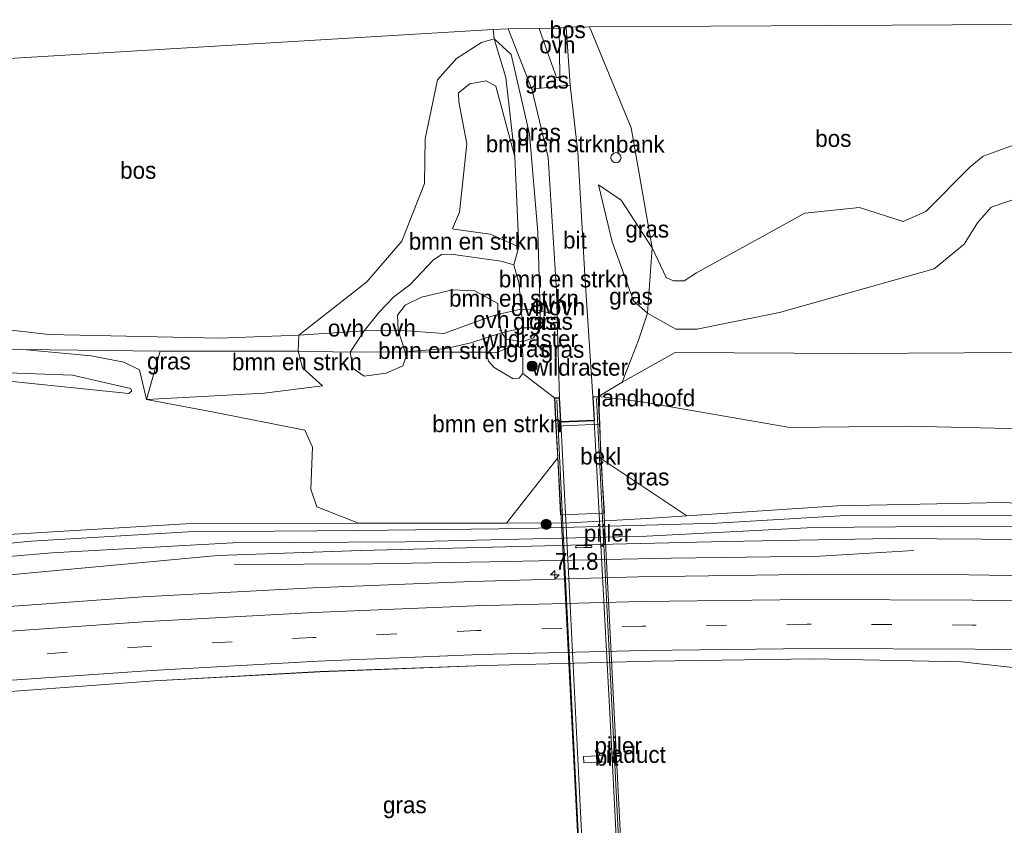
# Model space of a CAD drawing. Header units: millimetres. Extents: x 180000 to 190000, y 466229 to 468626.
# Tile 101 of 202: x 183860 to 184006, y 468506 to 468626. Entities that reach past the tile are written whole.
import ezdxf
from ezdxf.enums import TextEntityAlignment as Align

# ---------------------------------------------------------------- set-up
doc = ezdxf.new("R2010")
doc.units = ezdxf.units.MM
doc.linetypes.add('39strp', pattern=[12, 3, -9])
for name, color, linetype, lineweight in [('af-bs-doorgang', 8, 'Continuous', 18), ('af-bs-rasterhekwerk', 8, 'hekwerk', 18), ('as-bs-kilometr', 13, 'Continuous', 18), ('bp-b5-bomenstruiken', 93, 'Continuous', 18), ('bp-b5-bos', 93, 'Continuous', 18), ('bp-b5-grasland', 93, 'Continuous', 18), ('bp-bs-boom', 93, 'Continuous', 18), ('gr-b1-geleiderail', 213, 'geleiderail', 18), ('gr-bs-geleiderail', 213, 'geleiderail', 18), ('gw-bs-insteekwatergang', 93, 'Continuous', 18), ('gw-bs-kruinlijn', 93, 'Continuous', 18), ('gw-bs-teenlijn', 93, 'Continuous', 18), ('kd-bs-opnamedtmgrens', 173, 'Continuous', 18), ('kw-b5-landhoofd', 173, 'Continuous', 18), ('kw-b5-pijler', 173, 'Continuous', 18), ('kw-b6-viaduct', 173, 'Continuous', 18), ('mk-bs-39streep 0.15', 8, '39strp', 18), ('mk-bs-streep 0.15', 8, 'Continuous', 18), ('og-b5-bekleding', 253, 'Continuous', 18), ('og-b5-water', 153, 'Continuous', 18), ('og-bs-inrichtingselement', 253, 'Continuous', 18), ('vh-b5-verh_soort', 8, 'Continuous', 18), ('vh-b6-verh_soort', 8, 'Continuous', 18)]:
    doc.layers.add(name, color=color, linetype=linetype, lineweight=lineweight)
doc.styles.add('rtw_iso', font='iso-rtw.shx')
doc.linetypes.add('geleiderail', pattern='A,2,-1,[175,RTW.shx,S=0.5,R=0,X=0,Y=0],-1', length=4)
doc.linetypes.add('hekwerk', pattern='A,7,-1.5,[1,RTW.shx,S=0.75,R=0,X=0,Y=0],-1.5', length=10)

# ---------------------------------------------------------------- blocks, each defined once
blk = doc.blocks.new('dtbattr-r')
at = {"style": 'rtw_iso'}
blk.add_attdef('TAG', text='', height=2.5, dxfattribs=at).set_placement((0, 0), align=Align.MIDDLE_CENTER)
blk = doc.blocks.new('d33az_ACAD_1_FMEBLOCK85')
at = {"layer": 'bp-b5-grasland'}
blk.add_polyline3d([(-73.98, 18.68, 38.84), (-49.83, 20.44, 38.86), (-25.16, 21.82, 38.88), (-0.72, 22.73, 38.93), (24.19, 23.39, 38.98), (48.32, 23.73, 38.98), (70.24, 23.27, 39.02), (85.07, 21.66, 39.11)], dxfattribs=at)
blk.add_polyline3d([(14.01, 9.18, 38.12), (14.06, 8.26, 38.15), (17.26, 8.4, 38.11), (17.23, 9.36, 38.1)], close=True, dxfattribs=at)
blk = doc.blocks.new('d33az_ACAD_1_FMEBLOCK150')
at = {"layer": 'bp-b5-grasland'}
blk.add_polyline3d([(37.51, 2.78, 39.43), (13.18, 3.19, 39.39), (-11.64, 3.23, 39.35), (-35.99, 2.87, 39.33), (-60.76, 2.19, 39.31), (-84.45, 1.27, 39.28), (-109.8, -0.08, 39.32), (-134.43, -1.87, 39.29), (-158.91, -3.85, 39.25), (-182.68, -6.05, 39.23), (-206.49, -8.53, 39.12), (-207.41, -2.51, 38.75), (-190.51, -0.93, 38.75), (-164.43, 0.23, 38.98), (-130.07, 3.15, 38.97), (-98.59, 6.08, 38.97), (-77.27, 6.8, 39.08), (-44.07, 7.66, 39.21), (-23.07, 8.15, 39.13), (1.71, 8.61, 39.14), (28.71, 8.42, 39.13)], dxfattribs=at)
blk.add_polyline3d([(-45.23, 7.21, 39.12), (-45.19, 7.2, 39.12), (-43.02, 7.28, 39.1), (-42.98, 7.29, 39.1), (-42.95, 7.31, 39.1), (-42.93, 7.34, 39.1), (-42.91, 7.37, 39.1), (-42.9, 7.41, 39.1), (-42.9, 7.46, 39.1), (-42.92, 7.5, 39.1), (-42.94, 7.53, 39.1), (-42.97, 7.56, 39.1), (-43.01, 7.57, 39.1), (-43.03, 7.58, 39.1), (-45.2, 7.5, 39.12), (-45.23, 7.49, 39.12), (-45.26, 7.47, 39.12), (-45.29, 7.45, 39.12), (-45.31, 7.41, 39.12), (-45.33, 7.37, 39.12), (-45.33, 7.33, 39.12), (-45.32, 7.29, 39.12), (-45.3, 7.25, 39.12), (-45.27, 7.23, 39.12)], close=True, dxfattribs=at)
blk = doc.blocks.new('boom')
blk.add_hatch(color=256).paths.add_polyline_path([(-0.75, 0, 1), (0.75, 0, 1)])
blk.add_circle((0, 0), 0.75)
blk = doc.blocks.new('dtb')
blk.add_circle((0, 0), 0.75)
blk = doc.blocks.new('dtbattr')
at = {"style": 'rtw_iso'}
blk.add_attdef('TAG', (0.59, 0.87), '', height=2.5, dxfattribs=at)
blk = doc.blocks.new('d33az_ACAD_1_FMEBLOCK168')
at = {"layer": 'vh-b5-verh_soort'}
for points in [[(21.57, 21.08, 39.11), (6.74, 22.7, 39.02), (-15.18, 23.15, 38.98), (-39.3, 22.82, 38.98), (-64.22, 22.16, 38.93), (-88.66, 21.24, 38.88), (-113.33, 19.87, 38.86), (-137.48, 18.11, 38.84)], [(-139.75, 30.59, 39.29), (-115.12, 32.38, 39.32), (-89.77, 33.73, 39.28), (-66.09, 34.65, 39.31), (-41.31, 35.33, 39.33), (-16.96, 35.69, 39.35), (7.85, 35.64, 39.39), (32.18, 35.23, 39.43)]]:
    blk.add_polyline3d(points, dxfattribs=at)
blk = doc.blocks.new('hecto')
for p, q in [((0, 0.625), (-0.625, 0)), ((0, -0.625), (0, 0.625)), ((-0.625, 0), (0.625, 0)), ((0.625, 0), (0, -0.625))]:
    blk.add_line(p, q)
blk = doc.blocks.new('dtbattr-l')
at = {"style": 'rtw_iso'}
blk.add_attdef('TAG', (0, 0), '', height=2.5, dxfattribs=at)

msp = doc.modelspace()

# ---------------------------------------------------------------- linework, layer by layer
at = {"layer": 'af-bs-doorgang'}
msp.add_polyline3d([(183934.43, 468575.68, 46.5), (183934.39, 468576.84, 46.5), (183933.56, 468577.4, 46.51), (183932.64, 468577.18, 46.52)], dxfattribs=at)
at = {"layer": 'af-bs-rasterhekwerk'}
for points in [[(183775.19, 468570.26, 42.03), (183785.54, 468571.72, 42.58), (183811.97, 468575.46, 42.49), (183823.14, 468576.89, 42.3), (183831.71, 468577.25, 42.25), (183842.62, 468577, 42.22), (183860.05, 468576.82, 42.22), (183880.45, 468576.57, 42.49), (183901.02, 468576.55, 43.73), (183908.76, 468576.39, 45.47), (183916.92, 468576.47, 45.99), (183923.88, 468576.39, 44.8)], [(183932.64, 468577.18, 46.52), (183930.5, 468576.37, 45.26), (183928.94, 468576.4, 44.83), (183923.88, 468576.39, 44.8)], [(183939.13, 468569.63, 44.63), (183936.02, 468571.97, 45.03), (183934.43, 468573.23, 45.19), (183934.43, 468575.68, 46.5)], [(183949.19, 468571.96, 44.76), (183957.08, 468576.35, 44.24), (183983.59, 468576.22, 43.7), (184033.1, 468576.52, 43.39)], [(183945.7, 468569.8, 44.61), (183949.19, 468571.96, 44.76)]]:
    msp.add_polyline3d(points, dxfattribs=at)
at = {"layer": 'bp-b5-bomenstruiken'}
for points in [[(183931.88, 468617.27, 44.44), (183933.26, 468605.47, 45.19), (183930.43, 468615.97, 44.89), (183928.99, 468616.75, 44.85), (183926.57, 468616.34, 44.86), (183924.87, 468614.96, 44.84), (183924.91, 468613.65, 44.85), (183926.08, 468607.41, 44.92), (183924.99, 468597.25, 44.92), (183923.99, 468594.8, 45), (183924.15, 468594.7, 45), (183929.58, 468593.96, 45.01), (183933.83, 468592.05, 45.31), (183933.1, 468589.39, 46.18), (183931.18, 468589.95, 46.14), (183923.76, 468591, 46.18), (183922.32, 468590.91, 46.14), (183921.08, 468590.07, 46.11), (183917.62, 468586.44, 45.83), (183915.23, 468584.63, 45.79), (183913.06, 468582.34, 45.99), (183910.81, 468579.57, 45.81), (183901.09, 468578.92, 43.73), (183911.23, 468586.87, 44.18), (183916.45, 468592.93, 44), (183919.81, 468601.47, 43.47), (183919.89, 468608.16, 43.36), (183921.74, 468616.9, 43.53), (183924.56, 468620.07, 43.46), (183928.27, 468622.48, 43.56), (183930.19, 468623.02, 43.67)], [(183933.26, 468605.47, 45.19), (183933.83, 468592.05, 45.31), (183929.58, 468593.96, 45.01), (183924.15, 468594.7, 45), (183923.99, 468594.8, 45), (183924.99, 468597.25, 44.92), (183926.08, 468607.41, 44.92), (183924.91, 468613.65, 44.85), (183924.87, 468614.96, 44.84), (183926.57, 468616.34, 44.86), (183928.99, 468616.75, 44.85), (183930.43, 468615.97, 44.89)], [(183933.91, 468586.53, 45.9), (183934.15, 468582.79, 45.72), (183930.73, 468582.02, 45.82), (183930.72, 468583.62, 45.84), (183927.29, 468585.53, 45.95), (183923.98, 468585.69, 45.85), (183919.34, 468584.59, 45.79), (183916.92, 468583.37, 45.84), (183915.76, 468581.91, 45.88), (183915.9, 468579.66, 45.95), (183910.81, 468579.57, 45.81), (183913.06, 468582.34, 45.99), (183915.23, 468584.63, 45.79), (183917.62, 468586.44, 45.83), (183921.08, 468590.07, 46.11), (183922.32, 468590.91, 46.14), (183923.76, 468591, 46.18), (183931.18, 468589.95, 46.14), (183933.1, 468589.39, 46.18)], [(183929.52, 468581.66, 45.42), (183922.7, 468579.16, 44.97), (183915.9, 468579.66, 45.95), (183915.76, 468581.91, 45.88), (183916.92, 468583.37, 45.84), (183919.34, 468584.59, 45.79), (183923.98, 468585.69, 45.85), (183927.29, 468585.53, 45.95), (183930.72, 468583.62, 45.84), (183930.73, 468582.02, 45.82)], [(183895.94, 468570.3, 43.48), (183878.45, 468569.35, 43.36), (183880.45, 468576.57, 42.49), (183901.02, 468576.55, 43.73), (183901.63, 468574.09, 43.77), (183904.61, 468571.37, 43.86)], [(183909.21, 468573.98, 45.25), (183910.84, 468572.81, 45.14), (183914.09, 468573.26, 45.42), (183916.6, 468574.38, 45.79), (183917, 468575.6, 45.88), (183916.92, 468576.47, 45.99), (183923.88, 468576.39, 44.8), (183928.94, 468576.4, 44.83), (183929.3, 468575.05, 44.85), (183930.17, 468574.12, 44.93), (183931.73, 468573.17, 45.1), (183933.01, 468572.43, 45.04), (183933.89, 468572.53, 45.09), (183934.43, 468573.23, 45.19), (183936.02, 468571.97, 45.03), (183939.13, 468569.63, 44.63), (183939.35, 468565.37, 43.05), (183939.65, 468560.68, 41.91), (183932.01, 468550.98, 39.06), (183910, 468550.95, 39.03), (183903.76, 468553.37, 39.43), (183902.89, 468556.03, 40.07), (183903.16, 468562.25, 41.32), (183902, 468564.81, 42.12), (183888.44, 468567.47, 42.76), (183878.45, 468569.35, 43.36), (183895.94, 468570.3, 43.48), (183904.61, 468571.37, 43.86), (183901.63, 468574.09, 43.77), (183901.02, 468576.55, 43.73), (183908.76, 468576.39, 45.47)], [(183914.09, 468573.26, 45.42), (183910.84, 468572.81, 45.14), (183909.21, 468573.98, 45.25), (183908.76, 468576.39, 45.47), (183916.92, 468576.47, 45.99), (183917, 468575.6, 45.88), (183916.6, 468574.38, 45.79)]]:
    msp.add_polyline3d(points, close=True, dxfattribs=at)
for points in [[(184008.94, 468564.98, 42.84), (183991.71, 468565.38, 42.82), (183974.18, 468565.18, 42.9), (183951.82, 468569.07, 44.39), (183945.7, 468569.8, 44.61), (183949.19, 468571.96, 44.76), (183957.08, 468576.35, 44.24), (183983.59, 468576.22, 43.7), (184033.1, 468576.52, 43.39)], [(184034.33, 468552.7, 39.23), (184005.83, 468554.03, 39.24), (183981.27, 468553.55, 39.1), (183958.81, 468552.06, 39.08), (183946.02, 468560.56, 41.88), (183945.91, 468565.67, 43.05), (183945.7, 468569.8, 44.61), (183951.82, 468569.07, 44.39), (183974.18, 468565.18, 42.9), (183991.71, 468565.38, 42.82), (184008.94, 468564.98, 42.84)]]:
    msp.add_polyline3d(points, dxfattribs=at)
at = {"layer": 'bp-b5-bos'}
for points in [[(184000.99, 468603.95, 45.42), (183994.38, 468597.33, 45.96), (183991, 468595.84, 45.96), (183984.5, 468597.92, 45.44), (183976.39, 468597.1, 45.29), (183960.26, 468588.21, 45.54), (183958.43, 468587, 45.57), (183956.87, 468586.99, 45.58), (183955.74, 468587.5, 45.54), (183953.68, 468591.9, 45.83), (183950.54, 468609.77, 44.9), (183944.35, 468624.78, 43.92), (184052.36, 468625.39, 45.19), (184032.04, 468615.8, 45.22), (184018.18, 468611.13, 45.23), (184002.93, 468605.55, 45.33)], [(183901.09, 468578.92, 43.73), (183889.23, 468578.49, 42.69), (183863.92, 468579.02, 42.32), (183857.91, 468579.74, 42.32), (183841.91, 468580.31, 42.46), (183836.22, 468580.42, 42.53), (183834.65, 468582.48, 42.67), (183832.64, 468589.63, 42.34), (183831.02, 468595.87, 41.92), (183825.85, 468611.79, 42.17), (183824.01, 468618.03, 42.3), (183930.01, 468624.42, 43.69), (183930.19, 468623.02, 43.67), (183928.27, 468622.48, 43.56), (183924.56, 468620.07, 43.46), (183921.74, 468616.9, 43.53), (183919.89, 468608.16, 43.36), (183919.81, 468601.47, 43.47), (183916.45, 468592.93, 44), (183911.23, 468586.87, 44.18)], [(183939.93, 468617.39, 43.82), (183939.71, 468617.25, 43.82), (183939.44, 468617.28, 43.82), (183938.19, 468620.71, 43.82), (183936.88, 468624.56, 43.82), (183939.84, 468624.61, 43.82)]]:
    msp.add_polyline3d(points, close=True, dxfattribs=at)
for points in [[(184039.42, 468609.95, 44.33), (184004.1, 468597.96, 43.8), (184002.07, 468595.66, 43.84), (184000.12, 468592.49, 43.92), (183995.65, 468588.82, 43.89), (183972.64, 468582.32, 43.67), (183960.3, 468579.81, 44.02), (183957.2, 468579.84, 44.06), (183952.99, 468582.19, 44.28), (183953.68, 468591.9, 45.83), (183955.74, 468587.5, 45.54), (183956.87, 468586.99, 45.58), (183958.43, 468587, 45.57), (183960.26, 468588.21, 45.54), (183976.39, 468597.1, 45.29), (183984.5, 468597.92, 45.44), (183991, 468595.84, 45.96), (183994.38, 468597.33, 45.96), (184000.99, 468603.95, 45.42), (184002.93, 468605.55, 45.33), (184018.18, 468611.13, 45.23)], [(184033.1, 468576.52, 43.39), (183983.59, 468576.22, 43.7), (183957.08, 468576.35, 44.24), (183949.19, 468571.96, 44.76), (183951.65, 468578.18, 44.59), (183952.99, 468582.19, 44.28), (183957.2, 468579.84, 44.06), (183960.3, 468579.81, 44.02), (183972.64, 468582.32, 43.67), (183995.65, 468588.82, 43.89), (184000.12, 468592.49, 43.92), (184002.07, 468595.66, 43.84), (184004.1, 468597.96, 43.8), (184039.42, 468609.95, 44.33)]]:
    msp.add_polyline3d(points, dxfattribs=at)
at = {"layer": 'bp-b5-grasland'}
for points in [[(183939.44, 468585.53, 44.65), (183939.54, 468581.93, 44.66), (183937.01, 468582.59, 44.63), (183936.68, 468594.23, 44.62), (183935.41, 468608.85, 44.49), (183932.72, 468620.67, 43.97), (183930.19, 468623.02, 43.67), (183930.01, 468624.42, 43.69), (183932.27, 468624.52, 43.87), (183935.77, 468615.54, 44.06), (183936.39, 468613.05, 44.29), (183938.22, 468605.36, 44.4)], [(183950.54, 468609.77, 44.9), (183953.68, 468591.9, 45.83), (183949.04, 468599.02, 45.32), (183945.7, 468601.29, 44.57), (183947.71, 468592.82, 44.54), (183950.91, 468584.02, 44.4), (183952.99, 468582.19, 44.28), (183951.65, 468578.18, 44.59), (183949.19, 468571.96, 44.76), (183945.7, 468569.8, 44.61), (183944.85, 468569.74, 44.75), (183943.64, 468587.85, 44.69), (183942.6, 468606.16, 44.43), (183941.48, 468616.14, 44.09), (183940.87, 468624.75, 44.04), (183944.35, 468624.78, 43.92)], [(183936.68, 468594.23, 44.62), (183937.01, 468582.59, 44.63), (183934.15, 468582.79, 45.72), (183933.91, 468586.53, 45.9), (183933.1, 468589.39, 46.18), (183933.83, 468592.05, 45.31), (183933.26, 468605.47, 45.19), (183931.88, 468617.27, 44.44), (183930.19, 468623.02, 43.67), (183932.72, 468620.67, 43.97), (183935.41, 468608.85, 44.49)], [(183953.68, 468591.9, 45.83), (183952.99, 468582.19, 44.28), (183950.91, 468584.02, 44.4), (183947.71, 468592.82, 44.54), (183945.7, 468601.29, 44.57), (183949.04, 468599.02, 45.32)], [(183939.6, 468579.7, 44.66), (183939.88, 468569.61, 44.69), (183939.13, 468569.63, 44.63), (183936.02, 468571.97, 45.03), (183934.43, 468573.23, 45.19), (183934.43, 468575.68, 46.5), (183934.39, 468576.84, 46.5), (183933.56, 468577.4, 46.51), (183932.64, 468577.18, 46.52), (183930.5, 468576.37, 45.26), (183928.94, 468576.4, 44.83), (183923.88, 468576.39, 44.8), (183916.92, 468576.47, 45.99), (183923.02, 468576.97, 44.88), (183926.7, 468577.79, 44.67), (183931.28, 468579.29, 45.33), (183931.99, 468578.32, 45.36), (183934.31, 468577.95, 45.41), (183936, 468578.53, 45.02), (183937.08, 468580.04, 44.63)], [(183934.51, 468580, 45.45), (183934.31, 468577.95, 45.41), (183931.99, 468578.32, 45.36), (183931.28, 468579.29, 45.33)], [(183936, 468578.53, 45.02), (183934.31, 468577.95, 45.41), (183934.51, 468580, 45.45), (183937.08, 468580.04, 44.63)], [(183880.45, 468576.57, 42.49), (183878.45, 468569.35, 43.36), (183877.4, 468573.78, 42.71), (183875.09, 468574.9, 42.44), (183870.22, 468575.88, 42.29), (183860.05, 468576.82, 42.22)], [(183934.39, 468576.84, 46.5), (183934.43, 468575.68, 46.5), (183934.43, 468573.23, 45.19), (183933.89, 468572.53, 45.09), (183933.01, 468572.43, 45.04), (183931.73, 468573.17, 45.1), (183930.17, 468574.12, 44.93), (183929.3, 468575.05, 44.85), (183928.94, 468576.4, 44.83), (183930.5, 468576.37, 45.26), (183932.64, 468577.18, 46.52), (183933.56, 468577.4, 46.51)], [(183867.45, 468572.96, 44.09), (183876.05, 468571, 44.07), (183876.26, 468570.67, 44.05), (183875.82, 468570.24, 44.04), (183857.52, 468572.13, 44.11), (183833.55, 468571.64, 44.8), (183810.87, 468569.05, 45.24), (183776.18, 468563.79, 44.9), (183775.97, 468565.18, 44.86), (183787.49, 468566.86, 44.92), (183806.38, 468570.01, 45.25), (183825.9, 468572.9, 45.27), (183833.25, 468573.23, 44.72), (183856.39, 468573.39, 44.18)], [(183939.65, 468560.68, 41.91), (183940.03, 468552.21, 39.14), (183946.56, 468552.46, 39.17), (183946.02, 468560.56, 41.88), (183958.81, 468552.06, 39.08), (183953.69, 468551.72, 39.07), (183941.43, 468551, 39.08), (183932.01, 468550.98, 39.06)]]:
    msp.add_polyline3d(points, close=True, dxfattribs=at)
for points in [[(183842.62, 468577, 42.22), (183860.05, 468576.82, 42.22), (183870.22, 468575.88, 42.29), (183875.09, 468574.9, 42.44), (183877.4, 468573.78, 42.71), (183878.45, 468569.35, 43.36), (183888.44, 468567.47, 42.76), (183902, 468564.81, 42.12), (183903.16, 468562.25, 41.32), (183902.89, 468556.03, 40.07), (183903.76, 468553.37, 39.43), (183910, 468550.95, 39.03), (183884.26, 468550.89, 38.95), (183849.65, 468548.8, 39.01)], [(183857.52, 468572.13, 44.11), (183875.82, 468570.24, 44.04), (183876.26, 468570.67, 44.05), (183876.05, 468571, 44.07), (183867.45, 468572.96, 44.09), (183856.39, 468573.39, 44.18)], [(184009.96, 468552.15, 38.74), (183982.47, 468552.11, 38.7), (183963.31, 468550.94, 38.77), (183934.99, 468550.16, 38.8), (183910.19, 468549.87, 38.68), (183884.66, 468549.69, 38.59), (183861.3, 468548.29, 38.56), (183831.69, 468545.4, 38.59), (183809.42, 468543.15, 38.59), (183779.75, 468540.57, 38.58), (183779.6, 468541.53, 38.86), (183816.15, 468545.73, 38.98), (183849.65, 468548.8, 39.01), (183884.26, 468550.89, 38.95), (183910, 468550.95, 39.03), (183932.01, 468550.98, 39.06), (183941.43, 468551, 39.08), (183953.69, 468551.72, 39.07), (183958.81, 468552.06, 39.08), (183981.27, 468553.55, 39.1), (184005.83, 468554.03, 39.24), (184034.33, 468552.7, 39.23)], [(184016.33, 468548.51, 39.13), (183989.33, 468548.7, 39.14), (183964.55, 468548.23, 39.13), (183943.55, 468547.75, 39.21), (183910.36, 468546.88, 39.08), (183889.03, 468546.16, 38.97), (183857.55, 468543.23, 38.97), (183823.19, 468540.32, 38.98), (183797.12, 468539.15, 38.75), (183780.21, 468537.58, 38.75), (183779.98, 468539.02, 38.54), (183808.14, 468541.02, 38.55), (183831.91, 468543.78, 38.54), (183864.36, 468546.57, 38.5), (183891.3, 468548.05, 38.66), (183916.95, 468548.2, 38.79), (183952.81, 468549.04, 38.85), (183977.68, 468550.33, 38.8), (184002.09, 468550.52, 38.8), (184031.43, 468550.44, 38.79)]]:
    msp.add_polyline3d(points, dxfattribs=at)
at = {"layer": 'gr-b1-geleiderail'}
for points in [[(183950.89, 468460.08, 46.05), (183949.52, 468487.37, 46.05), (183947.31, 468530.83, 46.05), (183945.37, 468569.53, 46.07)], [(183939.47, 468569.29, 46.07), (183940.69, 468544.51, 46.05), (183942.82, 468502.13, 46.05), (183944.96, 468459.95, 46.13)]]:
    msp.add_polyline3d(points, dxfattribs=at)
at = {"layer": 'gr-bs-geleiderail'}
msp.add_polyline3d([(183891.51, 468544.82, 39.05), (183912.13, 468544.94, 39.82), (183929.54, 468545.23, 39.87), (183956.48, 468545.76, 39.86), (183978.61, 468546.06, 39.85), (183982.77, 468546.28, 39.67), (183992.62, 468546.92, 39.18)], dxfattribs=at)
at = {"layer": 'gw-bs-insteekwatergang'}
for points in [[(184192.75, 468542.03, 39.68), (184178.18, 468543.5, 39.61), (184144.79, 468547.22, 39.6), (184118.91, 468548.77, 39.57), (184089.2, 468550.38, 39.45), (184060.82, 468551.84, 39.29), (184034.33, 468552.7, 39.23), (184005.83, 468554.03, 39.24), (183981.27, 468553.55, 39.1), (183958.81, 468552.06, 39.08), (183953.69, 468551.72, 39.07), (183941.43, 468551, 39.08), (183932.01, 468550.98, 39.06)], [(183779.6, 468541.53, 38.86), (183816.15, 468545.73, 38.98), (183849.65, 468548.8, 39.01), (183884.26, 468550.89, 38.95), (183910, 468550.95, 39.03), (183932.01, 468550.98, 39.06)], [(184194.04, 468536, 39.81), (184168.67, 468538.44, 39.76), (184135.83, 468541.55, 39.67), (184106.18, 468543.93, 39.57), (184071.43, 468546.39, 39.36), (184051.38, 468548.14, 39.22), (184048.09, 468548.83, 39.2), (184045.2, 468548.86, 39.22), (184042.06, 468547.94, 39.21), (184016.33, 468548.51, 39.13), (183989.33, 468548.7, 39.14), (183964.55, 468548.23, 39.13), (183943.55, 468547.75, 39.21), (183910.36, 468546.88, 39.08), (183889.03, 468546.16, 38.97), (183857.55, 468543.23, 38.97), (183823.19, 468540.32, 38.98), (183797.12, 468539.15, 38.75), (183780.21, 468537.58, 38.75)]]:
    msp.add_polyline3d(points, dxfattribs=at)
at = {"layer": 'gw-bs-kruinlijn'}
for points in [[(184052.36, 468625.39, 45.19), (184032.04, 468615.8, 45.22), (184018.18, 468611.13, 45.23), (184002.93, 468605.55, 45.33), (184000.99, 468603.95, 45.42), (183994.38, 468597.33, 45.96), (183991, 468595.84, 45.96), (183984.5, 468597.92, 45.44), (183976.39, 468597.1, 45.29), (183960.26, 468588.21, 45.54), (183958.43, 468587, 45.57), (183956.87, 468586.99, 45.58), (183955.74, 468587.5, 45.54), (183953.68, 468591.9, 45.83), (183949.04, 468599.02, 45.32), (183945.7, 468601.29, 44.57)], [(183923.99, 468594.8, 45), (183924.99, 468597.25, 44.92), (183926.08, 468607.41, 44.92), (183924.91, 468613.65, 44.85), (183924.87, 468614.96, 44.84), (183926.57, 468616.34, 44.86), (183928.99, 468616.75, 44.85), (183930.43, 468615.97, 44.89), (183933.26, 468605.47, 45.19), (183933.83, 468592.05, 45.31)], [(183916.92, 468576.47, 45.99), (183917, 468575.6, 45.88), (183916.6, 468574.38, 45.79), (183914.09, 468573.26, 45.42), (183910.84, 468572.81, 45.14), (183909.21, 468573.98, 45.25), (183908.76, 468576.39, 45.47), (183910.81, 468579.57, 45.81), (183913.06, 468582.34, 45.99), (183915.23, 468584.63, 45.79), (183917.62, 468586.44, 45.83), (183921.08, 468590.07, 46.11), (183922.32, 468590.91, 46.14), (183923.76, 468591, 46.18), (183931.18, 468589.95, 46.14), (183933.1, 468589.39, 46.18)], [(183934.31, 468577.95, 45.41), (183934.51, 468580, 45.45), (183934.15, 468582.79, 45.72), (183933.91, 468586.53, 45.9), (183933.1, 468589.39, 46.18)], [(183919.34, 468584.59, 45.79), (183923.98, 468585.69, 45.85), (183927.29, 468585.53, 45.95), (183930.72, 468583.62, 45.84), (183930.73, 468582.02, 45.82), (183931.28, 468579.29, 45.33)], [(183919.34, 468584.59, 45.79), (183916.92, 468583.37, 45.84), (183915.76, 468581.91, 45.88), (183915.9, 468579.66, 45.95), (183916.92, 468576.47, 45.99)], [(183934.31, 468577.95, 45.41), (183931.99, 468578.32, 45.36), (183931.28, 468579.29, 45.33)], [(183775.97, 468565.18, 44.86), (183787.49, 468566.86, 44.92), (183806.38, 468570.01, 45.25), (183825.9, 468572.9, 45.27), (183833.25, 468573.23, 44.72), (183856.39, 468573.39, 44.18), (183867.45, 468572.96, 44.09), (183876.05, 468571, 44.07), (183876.26, 468570.67, 44.05), (183875.82, 468570.24, 44.04), (183857.52, 468572.13, 44.11), (183833.55, 468571.64, 44.8), (183810.87, 468569.05, 45.24), (183776.18, 468563.79, 44.9)], [(183904.61, 468571.37, 43.86), (183895.94, 468570.3, 43.48)], [(183878.45, 468569.35, 43.36), (183895.94, 468570.3, 43.48)], [(183945.7, 468569.8, 44.61), (183951.82, 468569.07, 44.39)], [(183951.82, 468569.07, 44.39), (183974.18, 468565.18, 42.9), (183991.71, 468565.38, 42.82), (184008.94, 468564.98, 42.84), (184030.55, 468564.65, 43.09)]]:
    msp.add_polyline3d(points, dxfattribs=at)
at = {"layer": 'gw-bs-teenlijn'}
for points in [[(184061.8, 468624.9, 44.3), (184056.83, 468619.89, 44.34), (184043.63, 468612.43, 44.24), (184039.42, 468609.95, 44.33), (184004.1, 468597.96, 43.8), (184002.07, 468595.66, 43.84), (184000.12, 468592.49, 43.92), (183995.65, 468588.82, 43.89), (183972.64, 468582.32, 43.67), (183960.3, 468579.81, 44.02), (183957.2, 468579.84, 44.06), (183952.99, 468582.19, 44.28), (183950.91, 468584.02, 44.4), (183947.71, 468592.82, 44.54), (183945.7, 468601.29, 44.57)], [(183904.61, 468571.37, 43.86), (183901.63, 468574.09, 43.77), (183901.02, 468576.55, 43.73), (183901.09, 468578.92, 43.73), (183911.23, 468586.87, 44.18), (183916.45, 468592.93, 44), (183919.81, 468601.47, 43.47), (183919.89, 468608.16, 43.36), (183921.74, 468616.9, 43.53), (183924.56, 468620.07, 43.46), (183928.27, 468622.48, 43.56), (183930.19, 468623.02, 43.67), (183932.72, 468620.67, 43.97), (183935.41, 468608.85, 44.49), (183936.68, 468594.23, 44.62), (183937.01, 468582.59, 44.63)], [(183933.83, 468592.05, 45.31), (183929.58, 468593.96, 45.01), (183924.15, 468594.7, 45), (183923.99, 468594.8, 45)], [(183937.08, 468580.04, 44.63), (183937.01, 468582.59, 44.63)], [(183937.08, 468580.04, 44.63), (183936, 468578.53, 45.02), (183934.31, 468577.95, 45.41)], [(183878.45, 468569.35, 43.36), (183877.4, 468573.78, 42.71), (183875.09, 468574.9, 42.44), (183870.22, 468575.88, 42.29), (183860.05, 468576.82, 42.22)], [(183928.94, 468576.4, 44.83), (183929.3, 468575.05, 44.85), (183930.17, 468574.12, 44.93), (183931.73, 468573.17, 45.1), (183933.01, 468572.43, 45.04), (183933.89, 468572.53, 45.09), (183934.43, 468573.23, 45.19)]]:
    msp.add_polyline3d(points, dxfattribs=at)
at = {"layer": 'kd-bs-opnamedtmgrens'}
msp.add_polyline3d([(184176.86, 468616.55, 44.51), (184166.2, 468617.61, 44.09), (184061.8, 468624.9, 44.3), (184052.36, 468625.39, 45.19), (183944.35, 468624.78, 43.92), (183940.87, 468624.75, 44.04), (183939.84, 468624.61, 43.82), (183936.88, 468624.56, 43.82), (183932.27, 468624.52, 43.87), (183930.01, 468624.42, 43.69), (183824.01, 468618.03, 42.3), (183820.12, 468617.66, 42.12), (183793.42, 468615.02, 42.12), (183780.32, 468613.65, 42.17), (183768.72, 468612.45, 42.31)], dxfattribs=at)
at = {"layer": 'kw-b5-landhoofd'}
msp.add_polyline3d([(183945.7, 468569.8, 44.61), (183945.91, 468565.67, 43.05), (183939.35, 468565.37, 43.05), (183939.13, 468569.63, 44.63), (183939.88, 468569.61, 44.69), (183940.07, 468566.1, 44.7), (183945.05, 468566.28, 44.75), (183944.85, 468569.74, 44.75)], close=True, dxfattribs=at)
at = {"layer": 'kw-b5-pijler'}
for points in [[(183944.6, 468547.36, 39.1), (183942.43, 468547.28, 39.12), (183942.39, 468547.29, 39.12), (183942.36, 468547.31, 39.12), (183942.33, 468547.34, 39.12), (183942.3, 468547.38, 39.12), (183942.29, 468547.42, 39.12), (183942.29, 468547.46, 39.12), (183942.31, 468547.5, 39.12), (183942.33, 468547.54, 39.12), (183942.36, 468547.56, 39.12), (183942.39, 468547.57, 39.12), (183942.42, 468547.58, 39.12), (183944.59, 468547.66, 39.1), (183944.61, 468547.66, 39.1), (183944.65, 468547.64, 39.1), (183944.68, 468547.62, 39.1), (183944.7, 468547.59, 39.1), (183944.72, 468547.54, 39.1), (183944.72, 468547.5, 39.1), (183944.71, 468547.46, 39.1), (183944.7, 468547.43, 39.1), (183944.67, 468547.4, 39.1), (183944.64, 468547.38, 39.1)], [(183946.71, 468515.46, 38.11), (183943.51, 468515.32, 38.15), (183943.45, 468516.24, 38.12), (183946.67, 468516.41, 38.1)]]:
    msp.add_polyline3d(points, close=True, dxfattribs=at)
at = {"layer": 'kw-b6-viaduct'}
msp.add_polyline3d([(183945.66, 468569.74, 44.61), (183945.86, 468565.67, 44.61), (183948.05, 468521.82, 44.67), (183949.97, 468484.85, 44.69), (183950.73, 468464.27, 44.65), (183951.05, 468459.64, 44.56), (183950.56, 468459.62, 44.57), (183950.27, 468463.07, 44.61), (183945.14, 468462.87, 44.7), (183945.26, 468459.39, 44.7), (183944.63, 468459.38, 44.69), (183944.56, 468464.01, 44.69), (183942.59, 468505.01, 44.62), (183940.68, 468541.75, 44.59), (183939.4, 468565.33, 44.61), (183939.18, 468569.57, 44.63), (183939.83, 468569.56, 44.69), (183940.02, 468566.05, 44.7), (183945.11, 468566.23, 44.75), (183944.91, 468569.7, 44.75)], close=True, dxfattribs=at)
at = {"layer": 'mk-bs-39streep 0.15'}
msp.add_polyline3d([(184196.65, 468523.75, 39.84), (184190.91, 468524.43, 39.84), (184166.52, 468527.09, 39.7), (184142.16, 468529.38, 39.57), (184117.79, 468531.3, 39.49), (184093.76, 468532.9, 39.43), (184071.29, 468533.98, 39.34), (184050.4, 468534.78, 39.32), (184025.86, 468535.41, 39.27), (184001.32, 468535.81, 39.22), (183976.72, 468535.93, 39.18), (183952.23, 468535.63, 39.16), (183927.66, 468534.99, 39.13), (183903.17, 468533.95, 39.12), (183878.61, 468532.62, 39.08), (183854.11, 468530.85, 39.03), (183829.75, 468528.87, 39.05), (183805.31, 468526.64, 39.03), (183782.27, 468524.13, 39.02)], dxfattribs=at)
at = {"layer": 'mk-bs-streep 0.15'}
for points in [[(184195.83, 468527.59, 39.91), (184190.87, 468528.15, 39.87), (184167.32, 468530.66, 39.74), (184142.06, 468533.09, 39.66), (184117.97, 468534.98, 39.57), (184093.94, 468536.57, 39.53), (184072.02, 468537.71, 39.49), (184050.13, 468538.51, 39.37), (184025.65, 468539.17, 39.33), (184001.34, 468539.49, 39.29), (183976.79, 468539.61, 39.21), (183952.16, 468539.29, 39.16), (183927.23, 468538.67, 39.14), (183903.36, 468537.68, 39.1), (183878.63, 468536.34, 39.08), (183853.96, 468534.59, 39.11), (183829.75, 468532.6, 39.13), (183805.16, 468530.33, 39.11), (183781.7, 468527.85, 39.05)], [(184197.46, 468519.96, 39.66), (184190.91, 468520.8, 39.64), (184166.77, 468523.43, 39.5), (184142.69, 468525.68, 39.48), (184117.8, 468527.66, 39.33), (184094.61, 468529.25, 39.26), (184072.37, 468530.42, 39.25), (184050.99, 468531.21, 39.2), (184025.98, 468531.86, 39.12), (184001.73, 468532.23, 39.09), (183977.4, 468532.34, 39.04), (183952.47, 468532.04, 39.04), (183928.01, 468531.42, 39), (183903.98, 468530.43, 38.96), (183879.17, 468529.07, 38.92), (183854.78, 468527.36, 38.94), (183830.97, 468525.41, 38.93), (183806.12, 468523.1, 38.92), (183782.8, 468520.65, 38.92)]]:
    msp.add_polyline3d(points, dxfattribs=at)
at = {"layer": 'og-b5-bekleding'}
msp.add_polyline3d([(183946.56, 468552.46, 39.17), (183940.03, 468552.21, 39.14), (183939.65, 468560.68, 41.91), (183939.35, 468565.37, 43.05), (183945.91, 468565.67, 43.05), (183946.02, 468560.56, 41.88)], close=True, dxfattribs=at)
at = {"layer": 'og-b5-water'}
msp.add_polyline3d([(184031.43, 468550.44, 38.79), (184002.09, 468550.52, 38.8), (183977.68, 468550.33, 38.8), (183952.81, 468549.04, 38.85), (183916.95, 468548.2, 38.79), (183891.3, 468548.05, 38.66), (183864.36, 468546.57, 38.5), (183831.91, 468543.78, 38.54), (183808.14, 468541.02, 38.55), (183779.98, 468539.02, 38.54), (183779.75, 468540.57, 38.58), (183809.42, 468543.15, 38.59), (183831.69, 468545.4, 38.59), (183861.3, 468548.29, 38.56), (183884.66, 468549.69, 38.59), (183910.19, 468549.87, 38.68), (183934.99, 468550.16, 38.8), (183963.31, 468550.94, 38.77), (183982.47, 468552.11, 38.7), (184009.96, 468552.15, 38.74)], dxfattribs=at)
at = {"layer": 'vh-b5-verh_soort'}
for points in [[(183940.87, 468624.75, 44.04), (183941.48, 468616.14, 44.09), (183935.77, 468615.54, 44.06), (183932.27, 468624.52, 43.87), (183936.88, 468624.56, 43.82), (183938.19, 468620.71, 43.82), (183939.44, 468617.28, 43.82), (183939.71, 468617.25, 43.82), (183939.93, 468617.39, 43.82), (183939.84, 468624.61, 43.82)], [(183945.05, 468566.28, 44.75), (183940.07, 468566.1, 44.7), (183939.88, 468569.61, 44.69), (183939.6, 468579.7, 44.66), (183939.54, 468581.93, 44.66), (183939.44, 468585.53, 44.65), (183938.22, 468605.36, 44.4), (183936.39, 468613.05, 44.29), (183935.77, 468615.54, 44.06), (183941.48, 468616.14, 44.09), (183942.6, 468606.16, 44.43), (183943.64, 468587.85, 44.69), (183944.85, 468569.74, 44.75)], [(183934.51, 468580, 45.45), (183931.28, 468579.29, 45.33), (183930.73, 468582.02, 45.82), (183934.15, 468582.79, 45.72)], [(183937.08, 468580.04, 44.63), (183934.51, 468580, 45.45), (183934.15, 468582.79, 45.72), (183937.01, 468582.59, 44.63)], [(183931.28, 468579.29, 45.33), (183926.7, 468577.79, 44.67), (183923.02, 468576.97, 44.88), (183916.92, 468576.47, 45.99), (183915.9, 468579.66, 45.95), (183922.7, 468579.16, 44.97), (183929.52, 468581.66, 45.42), (183930.73, 468582.02, 45.82)], [(183939.54, 468581.93, 44.66), (183939.6, 468579.7, 44.66), (183937.08, 468580.04, 44.63), (183937.01, 468582.59, 44.63)], [(183910.81, 468579.57, 45.81), (183908.76, 468576.39, 45.47), (183901.02, 468576.55, 43.73), (183901.09, 468578.92, 43.73)], [(183916.92, 468576.47, 45.99), (183908.76, 468576.39, 45.47), (183910.81, 468579.57, 45.81), (183915.9, 468579.66, 45.95)]]:
    msp.add_polyline3d(points, close=True, dxfattribs=at)
msp.add_polyline3d([(183857.91, 468579.74, 42.32), (183863.92, 468579.02, 42.32), (183889.23, 468578.49, 42.69), (183901.09, 468578.92, 43.73), (183901.02, 468576.55, 43.73), (183880.45, 468576.57, 42.49), (183860.05, 468576.82, 42.22), (183842.62, 468577, 42.22)], dxfattribs=at)
at = {"layer": 'vh-b6-verh_soort'}
msp.add_polyline3d([(183950.22, 468463.11, 44.61), (183945.19, 468462.93, 44.7), (183943.17, 468505.02, 44.62), (183941.31, 468541.71, 44.6), (183940.07, 468566, 44.7), (183945.06, 468566.18, 44.75), (183947.41, 468521.75, 44.67), (183949.32, 468484.88, 44.69)], close=True, dxfattribs=at)

# ---------------------------------------------------------------- block references
at = {"layer": 'af-bs-rasterhekwerk'}
ref = msp.add_blockref('dtbattr-l', (183928.33, 468576.4, 44.82), dxfattribs=at)
ref.add_attrib('TAG', 'wildraster', dxfattribs={"layer": '0', "height": 2.5, "style": 'rtw_iso'}).set_placement((183928.33, 468576.4, 44.82), align=Align.BOTTOM_LEFT)
ref = msp.add_blockref('dtbattr-l', (183935.79, 468572.15, 45.05), dxfattribs=at)
ref.add_attrib('TAG', 'wildraster', dxfattribs={"layer": '0', "height": 2.5, "style": 'rtw_iso'}).set_placement((183935.79, 468572.15, 45.05), align=Align.BOTTOM_LEFT)
at = {"layer": 'as-bs-kilometr'}
ref = msp.add_blockref('dtbattr', (183939.19, 468543.28, 39.19), dxfattribs=at)
ref.add_attrib('TAG', '71.8', dxfattribs={"layer": '0', "height": 2.5, "style": 'rtw_iso'}).set_placement((183939.19, 468543.28, 39.19), align=Align.BOTTOM_LEFT)
msp.add_blockref('hecto', (183939.19, 468543.28, 39.19), dxfattribs=at)
at = {"layer": 'bp-b5-bomenstruiken'}
ref = msp.add_blockref('dtbattr-r', (183928.91, 468605.39, 44.97), dxfattribs=at)
ref.add_attrib('TAG', 'bmn en strkn', dxfattribs={"layer": '0', "height": 2.5, "style": 'rtw_iso'}).set_placement((183928.91, 468605.39, 44.97), align=Align.BOTTOM_LEFT)
ref = msp.add_blockref('dtbattr-r', (183917.46, 468590.9, 44.88), dxfattribs=at)
ref.add_attrib('TAG', 'bmn en strkn', dxfattribs={"layer": '0', "height": 2.5, "style": 'rtw_iso'}).set_placement((183917.46, 468590.9, 44.88), align=Align.BOTTOM_LEFT)
ref = msp.add_blockref('dtbattr-r', (183930.86, 468585.29, 45.93), dxfattribs=at)
ref.add_attrib('TAG', 'bmn en strkn', dxfattribs={"layer": '0', "height": 2.5, "style": 'rtw_iso'}).set_placement((183930.86, 468585.29, 45.93), align=Align.BOTTOM_LEFT)
ref = msp.add_blockref('dtbattr-r', (183923.45, 468582.42, 45.73), dxfattribs=at)
ref.add_attrib('TAG', 'bmn en strkn', dxfattribs={"layer": '0', "height": 2.5, "style": 'rtw_iso'}).set_placement((183923.45, 468582.42, 45.73), align=Align.BOTTOM_LEFT)
ref = msp.add_blockref('dtbattr-r', (183912.89, 468574.64, 45.56), dxfattribs=at)
ref.add_attrib('TAG', 'bmn en strkn', dxfattribs={"layer": '0', "height": 2.5, "style": 'rtw_iso'}).set_placement((183912.89, 468574.64, 45.56), align=Align.BOTTOM_LEFT)
ref = msp.add_blockref('dtbattr-r', (183891.16, 468572.96, 43.45), dxfattribs=at)
ref.add_attrib('TAG', 'bmn en strkn', dxfattribs={"layer": '0', "height": 2.5, "style": 'rtw_iso'}).set_placement((183891.16, 468572.96, 43.45), align=Align.BOTTOM_LEFT)
ref = msp.add_blockref('dtbattr-r', (183920.96, 468563.75, 43.72), dxfattribs=at)
ref.add_attrib('TAG', 'bmn en strkn', dxfattribs={"layer": '0', "height": 2.5, "style": 'rtw_iso'}).set_placement((183920.96, 468563.75, 43.72), align=Align.BOTTOM_LEFT)
at = {"layer": 'bp-b5-bos'}
ref = msp.add_blockref('dtbattr-r', (183938.4, 468622.36, 43.82), dxfattribs=at)
ref.add_attrib('TAG', 'bos', dxfattribs={"layer": '0', "height": 2.5, "style": 'rtw_iso'}).set_placement((183938.4, 468622.36, 43.82), align=Align.BOTTOM_LEFT)
ref = msp.add_blockref('dtbattr-r', (183977.93, 468606.19, 45.37), dxfattribs=at)
ref.add_attrib('TAG', 'bos', dxfattribs={"layer": '0', "height": 2.5, "style": 'rtw_iso'}).set_placement((183977.93, 468606.19, 45.37), align=Align.BOTTOM_LEFT)
ref = msp.add_blockref('dtbattr-r', (183874.51, 468601.45, 43.02), dxfattribs=at)
ref.add_attrib('TAG', 'bos', dxfattribs={"layer": '0', "height": 2.5, "style": 'rtw_iso'}).set_placement((183874.51, 468601.45, 43.02), align=Align.BOTTOM_LEFT)
at = {"layer": 'bp-b5-grasland'}
ref = msp.add_blockref('dtbattr-r', (183934.78, 468614.86, 44.25), dxfattribs=at)
ref.add_attrib('TAG', 'gras', dxfattribs={"layer": '0', "height": 2.5, "style": 'rtw_iso'}).set_placement((183934.78, 468614.86, 44.25), align=Align.BOTTOM_LEFT)
ref = msp.add_blockref('dtbattr-r', (183933.6, 468607.11, 44.92), dxfattribs=at)
ref.add_attrib('TAG', 'gras', dxfattribs={"layer": '0', "height": 2.5, "style": 'rtw_iso'}).set_placement((183933.6, 468607.11, 44.92), align=Align.BOTTOM_LEFT)
ref = msp.add_blockref('dtbattr-r', (183949.69, 468592.7, 44.82), dxfattribs=at)
ref.add_attrib('TAG', 'gras', dxfattribs={"layer": '0', "height": 2.5, "style": 'rtw_iso'}).set_placement((183949.69, 468592.7, 44.82), align=Align.BOTTOM_LEFT)
ref = msp.add_blockref('dtbattr-r', (183947.28, 468582.71, 44.61), dxfattribs=at)
ref.add_attrib('TAG', 'gras', dxfattribs={"layer": '0', "height": 2.5, "style": 'rtw_iso'}).set_placement((183947.28, 468582.71, 44.61), align=Align.BOTTOM_LEFT)
ref = msp.add_blockref('dtbattr-r', (183932.96, 468578.97, 45.39), dxfattribs=at)
ref.add_attrib('TAG', 'gras', dxfattribs={"layer": '0', "height": 2.5, "style": 'rtw_iso'}).set_placement((183932.96, 468578.97, 45.39), align=Align.BOTTOM_LEFT)
ref = msp.add_blockref('dtbattr-r', (183935.37, 468578.99, 45.13), dxfattribs=at)
ref.add_attrib('TAG', 'gras', dxfattribs={"layer": '0', "height": 2.5, "style": 'rtw_iso'}).set_placement((183935.37, 468578.99, 45.13), align=Align.BOTTOM_LEFT)
ref = msp.add_blockref('dtbattr-r', (183931.93, 468574.91, 45.52), dxfattribs=at)
ref.add_attrib('TAG', 'gras', dxfattribs={"layer": '0', "height": 2.5, "style": 'rtw_iso'}).set_placement((183931.93, 468574.91, 45.52), align=Align.BOTTOM_LEFT)
ref = msp.add_blockref('dtbattr-r', (183937.08, 468574.82, 45.32), dxfattribs=at)
ref.add_attrib('TAG', 'gras', dxfattribs={"layer": '0', "height": 2.5, "style": 'rtw_iso'}).set_placement((183937.08, 468574.82, 45.32), align=Align.BOTTOM_LEFT)
ref = msp.add_blockref('dtbattr-r', (183878.52, 468573.08, 42.58), dxfattribs=at)
ref.add_attrib('TAG', 'gras', dxfattribs={"layer": '0', "height": 2.5, "style": 'rtw_iso'}).set_placement((183878.52, 468573.08, 42.58), align=Align.BOTTOM_LEFT)
ref = msp.add_blockref('dtbattr-r', (183949.73, 468555.83, 39.8), dxfattribs=at)
ref.add_attrib('TAG', 'gras', dxfattribs={"layer": '0', "height": 2.5, "style": 'rtw_iso'}).set_placement((183949.73, 468555.83, 39.8), align=Align.BOTTOM_LEFT)
for name, p in [('d33az_ACAD_1_FMEBLOCK150', (183987.62, 468540.09)), ('d33az_ACAD_1_FMEBLOCK85', (183929.45, 468507.06))]:
    msp.add_blockref(name, p, dxfattribs=at)
ref = msp.add_blockref('dtbattr-r', (183913.62, 468507.06, 38.94), dxfattribs=at)
ref.add_attrib('TAG', 'gras', dxfattribs={"layer": '0', "height": 2.5, "style": 'rtw_iso'}).set_placement((183913.62, 468507.06, 38.94), align=Align.BOTTOM_LEFT)
at = {"layer": 'bp-bs-boom'}
for p in [(183935.82, 468574.32, 44.68), (183937.92, 468550.79, 38.87)]:
    msp.add_blockref('boom', p, dxfattribs=at)
at = {"layer": 'kw-b5-landhoofd'}
ref = msp.add_blockref('dtbattr-r', (183945.4, 468567.59, 44.28), dxfattribs=at)
ref.add_attrib('TAG', 'landhoofd', dxfattribs={"layer": '0', "height": 2.5, "style": 'rtw_iso'}).set_placement((183945.4, 468567.59, 44.28), align=Align.BOTTOM_LEFT)
at = {"layer": 'kw-b5-pijler'}
ref = msp.add_blockref('dtbattr-r', (183943.51, 468547.47, 39.11), dxfattribs=at)
ref.add_attrib('TAG', 'pijler', dxfattribs={"layer": '0', "height": 2.5, "style": 'rtw_iso'}).set_placement((183943.51, 468547.47, 39.11), align=Align.BOTTOM_LEFT)
ref = msp.add_blockref('dtbattr-r', (183945.09, 468515.87, 38.12), dxfattribs=at)
ref.add_attrib('TAG', 'pijler', dxfattribs={"layer": '0', "height": 2.5, "style": 'rtw_iso'}).set_placement((183945.09, 468515.87, 38.12), align=Align.BOTTOM_LEFT)
at = {"layer": 'kw-b6-viaduct'}
ref = msp.add_blockref('dtbattr-r', (183945.12, 468514.55, 44.65), dxfattribs=at)
ref.add_attrib('TAG', 'viaduct', dxfattribs={"layer": '0', "height": 2.5, "style": 'rtw_iso'}).set_placement((183945.12, 468514.55, 44.65), align=Align.BOTTOM_LEFT)
at = {"layer": 'og-b5-bekleding'}
ref = msp.add_blockref('dtbattr-r', (183942.95, 468558.93, 41.37), dxfattribs=at)
ref.add_attrib('TAG', 'bekl', dxfattribs={"layer": '0', "height": 2.5, "style": 'rtw_iso'}).set_placement((183942.95, 468558.93, 41.37), align=Align.BOTTOM_LEFT)
at = {"layer": 'og-bs-inrichtingselement'}
ref = msp.add_blockref('dtbattr', (183948.29, 468605.33, 44.72), dxfattribs=at)
ref.add_attrib('TAG', 'bank', dxfattribs={"layer": '0', "height": 2.5, "style": 'rtw_iso'}).set_placement((183948.29, 468605.33, 44.72), align=Align.BOTTOM_LEFT)
msp.add_blockref('dtb', (183948.29, 468605.33, 44.72), dxfattribs=at)
at = {"layer": 'vh-b5-verh_soort'}
ref = msp.add_blockref('dtbattr-r', (183936.87, 468620.11, 43.9), dxfattribs=at)
ref.add_attrib('TAG', 'ovh', dxfattribs={"layer": '0', "height": 2.5, "style": 'rtw_iso'}).set_placement((183936.87, 468620.11, 43.9), align=Align.BOTTOM_LEFT)
ref = msp.add_blockref('dtbattr-r', (183940.41, 468591.07, 44.53), dxfattribs=at)
ref.add_attrib('TAG', 'bit', dxfattribs={"layer": '0', "height": 2.5, "style": 'rtw_iso'}).set_placement((183940.41, 468591.07, 44.53), align=Align.BOTTOM_LEFT)
ref = msp.add_blockref('dtbattr-r', (183932.65, 468581.04, 45.58), dxfattribs=at)
ref.add_attrib('TAG', 'ovh', dxfattribs={"layer": '0', "height": 2.5, "style": 'rtw_iso'}).set_placement((183932.65, 468581.04, 45.58), align=Align.BOTTOM_LEFT)
ref = msp.add_blockref('dtbattr-r', (183935.69, 468581.39, 45.11), dxfattribs=at)
ref.add_attrib('TAG', 'ovh', dxfattribs={"layer": '0', "height": 2.5, "style": 'rtw_iso'}).set_placement((183935.69, 468581.39, 45.11), align=Align.BOTTOM_LEFT)
ref = msp.add_blockref('dtbattr-r', (183938.3, 468581.15, 44.64), dxfattribs=at)
ref.add_attrib('TAG', 'ovh', dxfattribs={"layer": '0', "height": 2.5, "style": 'rtw_iso'}).set_placement((183938.3, 468581.15, 44.64), align=Align.BOTTOM_LEFT)
ref = msp.add_blockref('dtbattr-r', (183927.04, 468579.24, 45.38), dxfattribs=at)
ref.add_attrib('TAG', 'ovh', dxfattribs={"layer": '0', "height": 2.5, "style": 'rtw_iso'}).set_placement((183927.04, 468579.24, 45.38), align=Align.BOTTOM_LEFT)
ref = msp.add_blockref('dtbattr-r', (183905.42, 468577.98, 44.68), dxfattribs=at)
ref.add_attrib('TAG', 'ovh', dxfattribs={"layer": '0', "height": 2.5, "style": 'rtw_iso'}).set_placement((183905.42, 468577.98, 44.68), align=Align.BOTTOM_LEFT)
ref = msp.add_blockref('dtbattr-r', (183913.12, 468578.02, 45.81), dxfattribs=at)
ref.add_attrib('TAG', 'ovh', dxfattribs={"layer": '0', "height": 2.5, "style": 'rtw_iso'}).set_placement((183913.12, 468578.02, 45.81), align=Align.BOTTOM_LEFT)
msp.add_blockref('d33az_ACAD_1_FMEBLOCK168', (183992.95, 468507.63), dxfattribs=at)
at = {"layer": 'vh-b6-verh_soort'}
ref = msp.add_blockref('dtbattr-r', (183945.15, 468514.14, 44.67), dxfattribs=at)
ref.add_attrib('TAG', 'bit', dxfattribs={"layer": '0', "height": 2.5, "style": 'rtw_iso'}).set_placement((183945.15, 468514.14, 44.67), align=Align.BOTTOM_LEFT)

doc.saveas('drawing.dxf')
